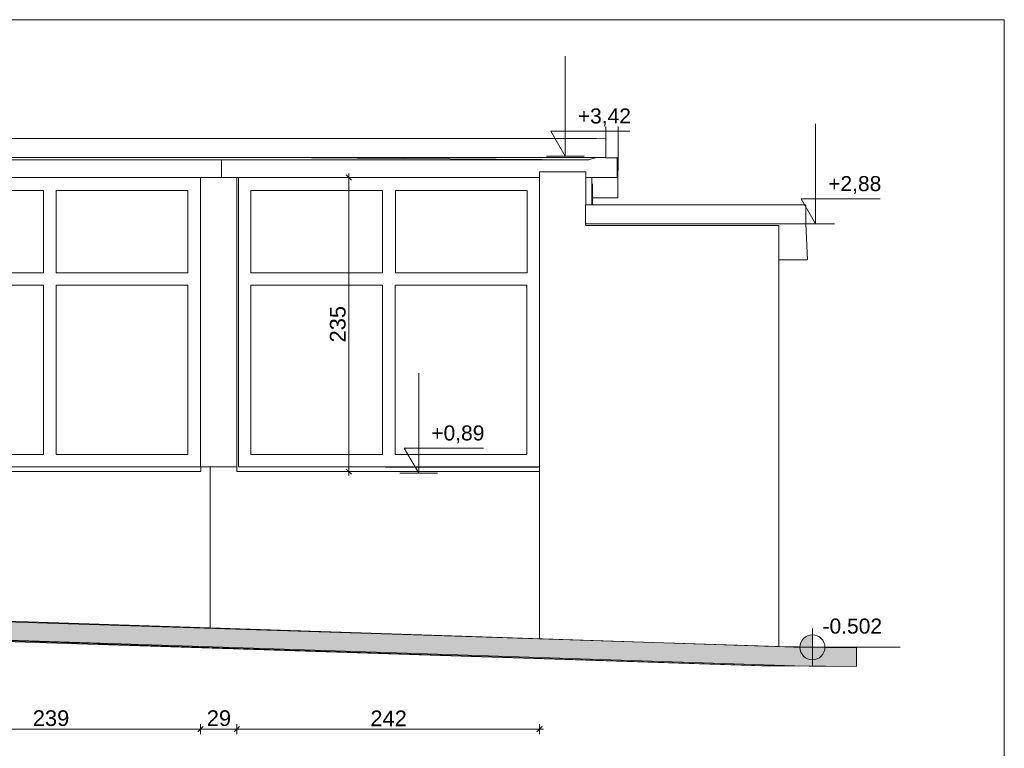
# Model space of a CAD drawing. Header units: millimetres. Extents: x -68772 to 137055, y -73300 to 19650.
# Tile 208 of 212: x 76167 to 84028, y 12434 to 18250. Entities that reach past the tile are written whole.
import ezdxf

# ---------------------------------------------------------------- set-up
doc = ezdxf.new("R2010")
doc.units = ezdxf.units.MM
doc.header["$MEASUREMENT"] = 0
doc.set_wipeout_variables(frame=1)
doc.linetypes.add('Wipeout_Contour', pattern=[1000, 0, -1000])
for name, color, linetype in [('Dimensions', 7, 'Continuous'), ('Nowe_Sections', 7, 'Continuous'), ('Spot Elevations', 7, 'Continuous')]:
    doc.layers.add(name, color=color, linetype=linetype)
for name, color, linetype, lineweight in [('Dimensions_Nr_pióra__7', 7, 'Continuous', 5), ('Floors_Nr_pióra__7', 7, 'Continuous', 5), ('Interior Edges_Nr_pióra__7', 7, 'Continuous', 5), ('Nowe_0_Nr_pióra__1', 7, 'Continuous', 18), ('Nowe_0_Nr_pióra__7', 7, 'Continuous', 5), ('Nowe_Sections_Nr_pióra__7', 7, 'Continuous', 5), ('Nowe_Walls_Nr_pióra__7', 7, 'Continuous', 5), ('Spot Elevations_Nr_pióra__7', 7, 'Continuous', 5), ('Walls_Nr_pióra__7', 7, 'Continuous', 5)]:
    doc.layers.add(name, color=color, linetype=linetype, lineweight=lineweight)
doc.styles.add('GENERATED_STYLE_1', font='arial.ttf')
doc.styles.add('GENERATED_STYLE_3', font='arial.ttf')
doc.dimstyles.new('GENERATED_STYLE__5', dxfattribs={"dimtxt": 125, "dimasz": 40.305087, "dimexe": 0.18, "dimexo": 0.164042, "dimgap": 0.09, "dimtad": 1, "dimdec": 0, "dimlfac": 0.1, "dimzin": 0, "dimdsep": 46, "dimtxsty": 'GENERATED_STYLE_1', "dimblk": 'ARROWHEAD_6', "dimblk1": 'ARROWHEAD_6', "dimblk2": 'ARROWHEAD_6', "dimcen": 0.09, "dimclrd": 7, "dimclre": 7, "dimclrt": 7, "dimadec": 1, "dimazin": 0, "dimtfac": 1, "dimtdec": 4, "dimtmove": 0, "dimatfit": 3, "dimfxl": 0, "dimtolj": 1, "dimtzin": 0, "dimarcsym": 0})
doc.dimstyles.new('GENERATED_STYLE__7', dxfattribs={"dimtxt": 125, "dimasz": 40.305087, "dimexe": 0.18, "dimexo": 0.164042, "dimgap": 0.09, "dimtad": 1, "dimtih": 1, "dimtoh": 1, "dimdec": 0, "dimlfac": 0.1, "dimzin": 0, "dimdsep": 46, "dimtxsty": 'GENERATED_STYLE_1', "dimblk": 'ARROWHEAD_6', "dimblk1": 'ARROWHEAD_6', "dimblk2": 'ARROWHEAD_6', "dimcen": 0.09, "dimse1": 1, "dimse2": 1, "dimclrd": 7, "dimclre": 7, "dimclrt": 7, "dimadec": 1, "dimazin": 0, "dimtfac": 1, "dimtdec": 4, "dimtmove": 0, "dimatfit": 3, "dimfxl": 0, "dimtolj": 1, "dimtzin": 0, "dimarcsym": 0})

# ---------------------------------------------------------------- blocks, each defined once
blk = doc.blocks.new('Spot Elevations - Высотная отметка - Закрашенное значение-23738-F4')
at = {"layer": 'Spot Elevations_Nr_pióra__7', "linetype": 'Continuous', "lineweight": 5}
for points in [[(-11041.7, -946.6), (-11041.7, -846.6, 0.414214), (-11141.7, -946.6)], [(-11041.7, -946.6), (-11041.7, -1046.6, 0.414214), (-10941.7, -946.6)]]:
    blk.add_hatch(color=7, dxfattribs=at).paths.add_polyline_path(points)
at = {"layer": 'Spot Elevations_Nr_pióra__7', "color": 7, "linetype": 'Continuous', "lineweight": 5}
for p, q in [((-11041.7, -1096.6), (-11041.7, -796.6)), ((-11191.7, -946.6), (-10341.7, -946.6))]:
    blk.add_line(p, q, dxfattribs=at)
blk.add_circle((-11041.7, -946.6), 100, dxfattribs=at)
blk = doc.blocks.new('*D760')
at = {"layer": 'Dimensions_Nr_pióra__7', "color": 7, "linetype": 'Continuous', "lineweight": 5}
for p, q in [((75238.3, 12607.2), (75195.8, 12564.8)), ((75217.1, 12546.2), (75217.1, 12625.8)), ((75217.1, 12586), (77610.4, 12586)), ((77631.6, 12607.2), (77589.2, 12564.8)), ((77610.4, 12546.2), (77610.4, 12625.8))]:
    blk.add_line(p, q, dxfattribs=at)
at = {"color": 254, "linetype": 'Wipeout_Contour', "lineweight": 0, "ltscale": 309830.404927}
blk.add_wipeout([(76271.4, 12611), (76556, 12611), (76556, 12736), (76271.4, 12736)], dxfattribs=at).dxf.layer = 'Dimensions'
at = {"layer": 'Dimensions_Nr_pióra__7', "color": 7, "lineweight": 5, "insert": (76271.4, 12611), "char_height": 125, "attachment_point": 7, "style": 'GENERATED_STYLE_1'}
blk.add_mtext('\\A1;239', dxfattribs=at)
blk = doc.blocks.new('ARROWHEAD_6')
at = {"color": 0, "linetype": 'Continuous', "lineweight": 0}
for p, q in [((0, 0), (-1, 0)), ((-0.5, -0.5), (0.5, 0.5))]:
    blk.add_line(p, q, dxfattribs=at)
blk = doc.blocks.new('*D761')
at = {"layer": 'Dimensions_Nr_pióra__7', "color": 7, "linetype": 'Continuous', "lineweight": 5}
for p, q in [((77631.6, 12607.2), (77589.2, 12564.8)), ((77610.4, 12546.2), (77610.4, 12625.8)), ((77610.4, 12586), (77900.4, 12586)), ((77921.6, 12607.2), (77879.2, 12564.8)), ((77900.4, 12546.2), (77900.4, 12625.8))]:
    blk.add_line(p, q, dxfattribs=at)
at = {"color": 254, "linetype": 'Wipeout_Contour', "lineweight": 0, "ltscale": 315125.992107}
blk.add_wipeout([(77660.5, 12611), (77850.3, 12611), (77850.3, 12736), (77660.5, 12736)], dxfattribs=at).dxf.layer = 'Dimensions'
at = {"layer": 'Dimensions_Nr_pióra__7', "color": 7, "lineweight": 5, "insert": (77660.5, 12611), "char_height": 125, "attachment_point": 7, "style": 'GENERATED_STYLE_1'}
blk.add_mtext('\\A1;29', dxfattribs=at)
blk = doc.blocks.new('*D762')
at = {"layer": 'Dimensions_Nr_pióra__7', "color": 7, "linetype": 'Continuous', "lineweight": 5}
for p, q in [((77921.6, 12607.2), (77879.2, 12564.8)), ((77900.4, 12546.2), (77900.4, 12625.8)), ((77900.4, 12586), (80317.7, 12586)), ((80296.5, 12564.8), (80339, 12607.2)), ((80317.7, 12546.2), (80317.7, 12625.8)), ((80317.7, 12586), (80349.6, 12586))]:
    blk.add_line(p, q, dxfattribs=at)
at = {"color": 254, "linetype": 'Wipeout_Contour', "lineweight": 0, "ltscale": 320471.342763}
blk.add_wipeout([(78966.8, 12611), (79251.4, 12611), (79251.4, 12736), (78966.8, 12736)], dxfattribs=at).dxf.layer = 'Dimensions'
at = {"layer": 'Dimensions_Nr_pióra__7', "color": 7, "lineweight": 5, "insert": (78966.8, 12611), "char_height": 125, "attachment_point": 7, "style": 'GENERATED_STYLE_1'}
blk.add_mtext('\\A1;242', dxfattribs=at)
blk = doc.blocks.new('*D770')
at = {"layer": 'Dimensions_Nr_pióra__7', "color": 7, "linetype": 'Continuous', "lineweight": 5}
for p, q in [((78835, 16989.3), (78742.3, 16989.3)), ((78816.4, 16968.1), (78774, 17010.6)), ((78795.2, 16989.3), (78795.2, 17021.2)), ((78795.2, 14642.5), (78795.2, 16989.3)), ((78835, 14642.5), (78742.3, 14642.5)), ((78774, 14663.7), (78816.4, 14621.3)), ((78795.2, 14610.7), (78795.2, 14642.5))]:
    blk.add_line(p, q, dxfattribs=at)
at = {"color": 254, "linetype": 'Wipeout_Contour', "lineweight": 0, "ltscale": 321124.652917}
blk.add_wipeout([(78770.2, 15673.7), (78770.2, 15958.2), (78645.2, 15958.2), (78645.2, 15673.7)], dxfattribs=at).dxf.layer = 'Dimensions'
at = {"layer": 'Dimensions_Nr_pióra__7', "color": 7, "lineweight": 5, "insert": (78770.2, 15673.7), "char_height": 125, "attachment_point": 7, "rotation": 90, "style": 'GENERATED_STYLE_1'}
blk.add_mtext('\\A1;235', dxfattribs=at)
blk = doc.blocks.new('Wymiary_13', base_point=(79353, 14629.3))
at = {"layer": 'Nowe_Sections_Nr_pióra__7', "color": 7, "linetype": 'Continuous', "lineweight": 5}
for p, q in [((79353, 14629.3), (79353, 15429.3)), ((79353, 14629.3), (79237, 14829.3)), ((79237, 14829.3), (79353, 14829.3)), ((79353, 14829.3), (79868.8, 14829.3)), ((79353, 14629.3), (79203, 14629.3)), ((79353, 14629.3), (79503, 14629.3))]:
    blk.add_line(p, q, dxfattribs=at)
at = {"color": 254, "linetype": 'Wipeout_Contour', "lineweight": 0, "ltscale": 324191.238823}
blk.add_wipeout([(79453, 14869.3), (79868.8, 14869.3), (79868.8, 14989.3), (79453, 14989.3)], dxfattribs=at).dxf.layer = 'Nowe_Sections'
at = {"layer": 'Nowe_Sections_Nr_pióra__7', "color": 7, "lineweight": 5, "insert": (79453, 14869.3), "char_height": 120, "attachment_point": 7, "style": 'GENERATED_STYLE_3'}
blk.add_mtext('\\A1;+0,89', dxfattribs=at)
blk = doc.blocks.new('Wymiary_26', base_point=(80522.9, 17159.3))
at = {"layer": 'Nowe_Sections_Nr_pióra__7', "color": 7, "linetype": 'Continuous', "lineweight": 5}
for p, q in [((80522.9, 17159.3), (80522.9, 17959.3)), ((80522.9, 17159.3), (80406.9, 17359.3)), ((80406.9, 17359.3), (80522.9, 17359.3)), ((80522.9, 17359.3), (81038.7, 17359.3)), ((80522.9, 17159.3), (80372.9, 17159.3)), ((80522.9, 17159.3), (80672.9, 17159.3))]:
    blk.add_line(p, q, dxfattribs=at)
at = {"color": 254, "linetype": 'Wipeout_Contour', "lineweight": 0, "ltscale": 330779.665322}
blk.add_wipeout([(80622.9, 17399.3), (81038.7, 17399.3), (81038.7, 17519.3), (80622.9, 17519.3)], dxfattribs=at).dxf.layer = 'Nowe_Sections'
at = {"layer": 'Nowe_Sections_Nr_pióra__7', "color": 7, "lineweight": 5, "insert": (80622.9, 17399.3), "char_height": 120, "attachment_point": 7, "style": 'GENERATED_STYLE_3'}
blk.add_mtext('\\A1;+3,42', dxfattribs=at)
blk = doc.blocks.new('Wymiary_28', base_point=(82521.8, 16619.3))
at = {"layer": 'Nowe_Sections_Nr_pióra__7', "color": 7, "linetype": 'Continuous', "lineweight": 5}
for p, q in [((82521.8, 16619.3), (82521.8, 17419.3)), ((82521.8, 16619.3), (82405.8, 16819.3)), ((82405.8, 16819.3), (82521.8, 16819.3)), ((82521.8, 16819.3), (83037.6, 16819.3)), ((82521.8, 16619.3), (82371.8, 16619.3)), ((82521.8, 16619.3), (82671.8, 16619.3))]:
    blk.add_line(p, q, dxfattribs=at)
at = {"color": 254, "linetype": 'Wipeout_Contour', "lineweight": 0, "ltscale": 338160.48814}
blk.add_wipeout([(82621.8, 16859.3), (83037.6, 16859.3), (83037.6, 16979.3), (82621.8, 16979.3)], dxfattribs=at).dxf.layer = 'Nowe_Sections'
at = {"layer": 'Nowe_Sections_Nr_pióra__7', "color": 7, "lineweight": 5, "insert": (82621.8, 16859.3), "char_height": 120, "attachment_point": 7, "style": 'GENERATED_STYLE_3'}
blk.add_mtext('\\A1;+2,88', dxfattribs=at)

msp = doc.modelspace()

# ---------------------------------------------------------------- hatches: boundary and pattern name
at = {"layer": 'Nowe_0_Nr_pióra__1', "linetype": 'Continuous', "lineweight": 18}
msp.add_hatch(color=7, dxfattribs=at).paths.add_polyline_path([(60654.1, 13842.2), (65848, 13722.6), (66706.7, 13742.2), (82227.7, 13246.4), (82848.1, 13236.7), (82848.1, 13086.7), (82092.6, 13093), (66690.7, 13588), (65854.1, 13572.2), (60654.1, 13692.2)])

# ---------------------------------------------------------------- linework, layer by layer
at = {"layer": 'Floors_Nr_pióra__7', "color": 7, "linetype": 'Continuous', "lineweight": 5}
for p, q in [((78127.2, 17300.6), (70811.9, 17301.8)), ((80772.4, 17301), (78127.2, 17300.6)), ((80842.5, 17299.7), (80772.4, 17301)), ((80846.1, 17300.8), (80842.5, 17299.7)), ((80846.1, 17150.8), (80846.1, 17300.8)), ((70811.9, 17151.8), (78127.2, 17150.6)), ((78127.2, 17150.6), (80772.4, 17151)), ((80772.4, 17151), (80842.5, 17149.7)), ((80842.5, 17149.7), (80846.1, 17150.8)), ((80708, 17132.2), (75624.7, 17132.2)), ((80708.4, 17129), (80708, 17132.2)), ((80685.5, 16621.8), (80685.5, 16771.8)), ((82444.3, 16771.8), (80685.5, 16771.8)), ((82444.3, 16771.8), (82444.3, 16621.8)), ((80685.5, 16621.8), (82444.3, 16621.8)), ((80686.1, 16606.5), (80685.5, 16621.8)), ((82444.3, 16621.8), (82456, 16334.4)), ((82453.2, 16334.3), (82227.7, 16334.3)), ((82355.2, 13242.2), (72168.6, 13577.3)), ((72168.6, 13427.3), (82355.2, 13092.2)), ((82116.1, 13092.2), (76789.7, 13267.4)), ((82848.1, 13236.7), (82355.2, 13242.2)), ((82848.1, 13086.7), (82848.1, 13236.7)), ((82355.2, 13092.2), (82848.1, 13086.7))]:
    msp.add_line(p, q, dxfattribs=at)
at = {"layer": 'Interior Edges_Nr_pióra__7', "color": 7, "linetype": 'Continuous', "lineweight": 5}
for p, q in [((78127.2, 17150.6), (80708, 17132.2)), ((80772.4, 17151), (80708, 17132.2)), ((82355.2, 13092.2), (82116.1, 13092.2))]:
    msp.add_line(p, q, dxfattribs=at)
at = {"layer": 'Nowe_0_Nr_pióra__1', "color": 7, "linetype": 'Continuous', "lineweight": 18, "flags": 128}
msp.add_lwpolyline([(60654.1, 13842.2), (65848, 13722.6), (66706.7, 13742.2), (82227.7, 13246.4), (82848.1, 13236.7), (82848.1, 13086.7), (82092.6, 13093), (66690.7, 13588), (65854.1, 13572.2), (60654.1, 13692.2)], close=True, dxfattribs=at)
at = {"layer": 'Nowe_0_Nr_pióra__7', "color": 7, "linetype": 'Continuous', "lineweight": 5}
for p, q in [((84028, 18249.8), (59570.8, 18249.8)), ((84028, -4097.1), (84028, 18249.8))]:
    msp.add_line(p, q, dxfattribs=at)
at = {"layer": 'Nowe_Walls_Nr_pióra__7', "color": 7, "linetype": 'Continuous', "lineweight": 5}
for p, q in [((75205.4, 16989.3), (77610.4, 16989.3)), ((77610.4, 16989.3), (77610.4, 14681.1)), ((77912.7, 16989.3), (80317.7, 16989.3)), ((77912.7, 14681.1), (77912.7, 16989.3)), ((80317.7, 16989.3), (80317.7, 14681.1)), ((76356.5, 16885.7), (75305, 16885.7)), ((76356.5, 16229.8), (76356.5, 16885.7)), ((77510.4, 16885.7), (76458.9, 16885.7)), ((76458.9, 16885.7), (76458.9, 16229.8)), ((77510.4, 16229.8), (77510.4, 16885.7)), ((79063.8, 16885.7), (78012.4, 16885.7)), ((78012.4, 16885.7), (78012.4, 16229.8)), ((79063.8, 16229.8), (79063.8, 16885.7)), ((80217.7, 16885.7), (79166.3, 16885.7)), ((79166.3, 16885.7), (79166.3, 16229.8)), ((80217.7, 16229.8), (80217.7, 16885.7)), ((75305, 16229.8), (76356.5, 16229.8)), ((76458.9, 16229.8), (77510.4, 16229.8)), ((78012.4, 16229.8), (79063.8, 16229.8)), ((79166.3, 16229.8), (80217.7, 16229.8)), ((75303.7, 16131.6), (76355.9, 16131.6)), ((76355.9, 16131.6), (76355.9, 14779.8)), ((76457.6, 16131.6), (77509.8, 16131.6)), ((76457.6, 14779.8), (76457.6, 16131.6)), ((77509.8, 16131.6), (77509.8, 14779.8)), ((78011.1, 16131.6), (79063.3, 16131.6)), ((78011.1, 14779.8), (78011.1, 16131.6)), ((79063.3, 16131.6), (79063.3, 14779.8)), ((79165, 16131.6), (80217.2, 16131.6)), ((79165, 14779.8), (79165, 16131.6)), ((80217.2, 16131.6), (80217.2, 14779.8)), ((76355.9, 14779.8), (75303.7, 14779.8)), ((77509.8, 14779.8), (76457.6, 14779.8)), ((79063.3, 14779.8), (78011.1, 14779.8)), ((80217.2, 14779.8), (79165, 14779.8)), ((77610.4, 14681.1), (75205.4, 14681.1)), ((80317.7, 14681.1), (77912.7, 14681.1))]:
    msp.add_line(p, q, dxfattribs=at)
at = {"layer": 'Spot Elevations_Nr_pióra__7', "color": 7, "linetype": 'Continuous', "lineweight": 5}
msp.add_line((82495.9, 13240.6), (82495.9, 13240.6), dxfattribs=at)
at = {"layer": 'Walls_Nr_pióra__7', "color": 7, "linetype": 'Continuous', "lineweight": 5}
for p, q in [((80846.1, 17476.5), (80846.1, 17146.8)), ((80946.1, 17476.5), (80846.1, 17476.5)), ((80946.1, 17146.7), (80946.1, 17476.5)), ((80946.1, 17188.6), (80946.1, 17476.5)), ((80846.1, 17146.8), (80946.1, 17146.7)), ((80937.7, 16989.3), (80937.7, 17146.7)), ((80946.1, 17146.7), (80943.1, 16943.1)), ((77777.8, 17132.2), (77777.8, 16989.3)), ((72159.6, 16989.3), (80317.7, 16989.3)), ((77610.4, 14682.2), (77610.4, 16989.3)), ((77900.4, 16989.3), (77900.4, 14682.2)), ((77901.7, 14682.2), (77901.7, 16989.3)), ((80686.1, 17035.5), (80317.7, 17035.5)), ((80317.7, 13309.2), (80317.7, 17035.5)), ((80686.1, 16771.8), (80686.1, 17035.5)), ((80686.1, 16989.3), (80937.7, 16989.3)), ((80687.4, 16989.3), (80687.4, 16771.8)), ((80734, 16989.3), (80734, 16771.8)), ((80740.7, 16771.8), (80740.7, 16939.6)), ((80943.1, 16828.7), (80943.1, 16943.1)), ((80943.5, 16933.9), (80943.5, 16828.7)), ((80740.7, 16828.7), (80943.5, 16828.7)), ((82227.7, 16606.5), (80686.1, 16606.5)), ((82227.7, 16606.5), (82227.7, 13246.4)), ((77612.2, 14642.5), (75216.5, 14642.5)), ((75216.8, 14681.6), (77622, 14681.6)), ((77900.4, 14682.2), (77610.4, 14682.2)), ((77612.2, 14681.6), (77612.2, 14642.5)), ((77622, 14682.2), (77622, 14681.6)), ((77686.7, 13395.8), (77686.7, 14682.2)), ((77686.7, 14682.2), (77686.7, 13395.8)), ((77900.4, 14642.5), (77900.4, 14682.2)), ((77900.4, 14682.2), (77902.3, 14682.2)), ((80317.7, 14642.5), (77900.4, 14642.5)), ((77900.7, 14682.2), (77900.7, 14642.5)), ((79084, 14677.8), (80307.3, 14677.8)), ((80307.3, 14682.2), (80317.7, 14682.2)), ((80307.3, 14677.8), (80307.3, 14682.2)), ((76832.1, 13267.4), (74707.1, 13337.5))]:
    msp.add_line(p, q, dxfattribs=at)

# ---------------------------------------------------------------- block references
at = {"layer": 'Spot Elevations', "color": 7, "linetype": 'Continuous', "lineweight": 5, "zscale": 1000}
msp.add_blockref('Spot Elevations - Высотная отметка - Закрашенное значение-23738-F4', (93537.6, 14187.2), dxfattribs=at)

# ---------------------------------------------------------------- texts
at = {"layer": 'Spot Elevations_Nr_pióra__7', "color": 7, "linetype": 'Continuous', "lineweight": 5, "insert": (82576.7, 13470), "char_height": 120, "attachment_point": 1, "style": 'GENERATED_STYLE_1'}
msp.add_mtext('\\A1;-0.502', dxfattribs=at)

# ---------------------------------------------------------------- next in the draw order: block references
at = {"layer": 'Nowe_Sections', "color": 7, "linetype": 'Continuous', "lineweight": 5}
for name, p in [('Wymiary_26', (80522.9, 17159.3)), ('Wymiary_28', (82521.8, 16619.3))]:
    msp.add_blockref(name, p, dxfattribs=at)

# ---------------------------------------------------------------- next in the draw order: dimensions: what is measured, and where the dimension line sits
at = {"layer": 'Dimensions', "color": 7, "linetype": 'Continuous', "lineweight": 5}
dim = msp.add_linear_dim(base=(77610.4, 12586), p1=(75217.1, 15233), p2=(77610.4, 15233), dimstyle='GENERATED_STYLE__7', dxfattribs=at)
dim.commit()
dim.dimension.update_dxf_attribs({"geometry": '*D760', "text_midpoint": (76414.4, 12673.5), "dimtype": 160})

# ---------------------------------------------------------------- next in the draw order: dimensions: what is measured, and where the dimension line sits
dim = msp.add_linear_dim(base=(77900.4, 12586), p1=(77610.4, 15233), p2=(77900.4, 15233), dimstyle='GENERATED_STYLE__7', dxfattribs=at)
dim.commit()
dim.dimension.update_dxf_attribs({"geometry": '*D761', "text_midpoint": (77755.8, 12673.5), "dimtype": 160})

# ---------------------------------------------------------------- next in the draw order: dimensions: what is measured, and where the dimension line sits
dim = msp.add_linear_dim(base=(80317.7, 12586), p1=(77900.4, 15233), p2=(80317.7, 15233), dimstyle='GENERATED_STYLE__7', dxfattribs=at)
dim.commit()
dim.dimension.update_dxf_attribs({"geometry": '*D762', "text_midpoint": (79109.7, 12673.5), "dimtype": 160})

# ---------------------------------------------------------------- next in the draw order: block references
at = {"layer": 'Nowe_Sections', "color": 7, "linetype": 'Continuous', "lineweight": 5}
msp.add_blockref('Wymiary_13', (79353, 14629.3), dxfattribs=at)

# ---------------------------------------------------------------- next in the draw order: dimensions: what is measured, and where the dimension line sits
at = {"layer": 'Dimensions', "color": 7, "linetype": 'Continuous', "lineweight": 5}
dim = msp.add_linear_dim(base=(78795.2, 16989.3), p1=(78742.2, 14642.5), p2=(78742.2, 16989.3), angle=90, dimstyle='GENERATED_STYLE__5', dxfattribs=at)
dim.commit()
dim.dimension.update_dxf_attribs({"geometry": '*D770', "text_midpoint": (78707.7, 15816.6), "dimtype": 160, "text_rotation": 90})

doc.saveas('drawing.dxf')
